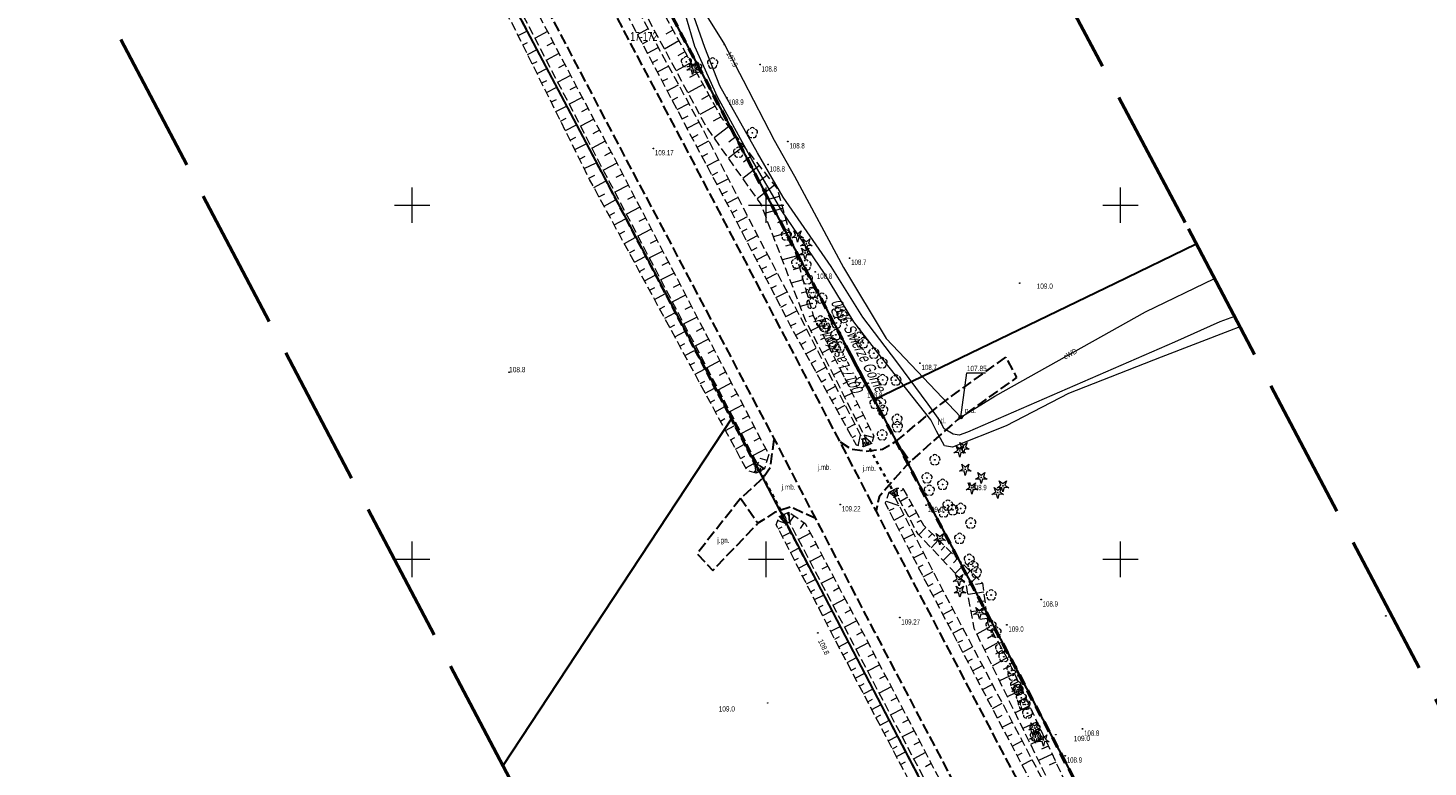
# Model space of a CAD drawing. Header units: metres. Extents: x 7529521 to 7531797, y 5723878 to 5728074.
# Tile 14 of 90: x 7531246 to 7531443, y 5724621 to 5724725. Entities that reach past the tile are written whole.
import ezdxf
from ezdxf.enums import TextEntityAlignment as Align

# ---------------------------------------------------------------- set-up
doc = ezdxf.new("R2010")
doc.units = ezdxf.units.M
for name, pattern in [('4_SUPE_01', [0]), ('GAO', [2.5, 1.5, -1]), ('GDE', [0]), ('GUZ', [1, 0.5, -0.5]), ('L_0_05', [1.75, 1.25, -0.5]), ('L_0_06', [2, 1.5, -0.5]), ('L_0_09', [2.5, 2, -0.5]), ('L_0_7E', [1, 0.5, -0.5])]:
    doc.linetypes.add(name, pattern=pattern)
doc.layers.get('0').update_dxf_attribs({"color": 252})
for name, color, linetype, lineweight in [('Dzialki', 80, 'GDE', 30), ('EPGTO_T_0', 5, 'Continuous', 18), ('jezdnia', 252, 'L_0_06', 18), ('k', 252, 'Continuous', 18), ('Numery_dzialek', 80, 'Continuous', 30), ('opis', 252, 'Continuous', 18), ('przepust', 252, 'L_0_7E', 35), ('RTPW_T_0', 252, 'Continuous', 15), ('skarpa nieumocniona', 252, 'L_0_05', 18), ('skarpa umocniona', 252, 'Continuous', 18), ('SUPE_E_T_1', 240, 'Continuous', 15), ('SUPE_L_1', 240, '4_SUPE_01', 18), ('SUTE_T_0', 240, 'Continuous', 18), ('SUUE_E_T_7', 7, 'Continuous', 15), ('SUUE_T_8', 7, 'Continuous', 18), ('Uzytki', 252, 'GUZ', 18), ('wysokosci_naturalne', 7, 'Continuous', 18), ('wysokosci_sztuczne', 7, 'Continuous', 18)]:
    doc.layers.add(name, color=color, linetype=linetype, lineweight=lineweight)
doc.layers.add('EPGPO_L_0', color=7, linetype='GAO', lineweight=50, true_color=0x940094)
doc.layers.add('zakres', color=7, linetype='L_0_09', lineweight=50, true_color=0xff05ff)
doc.styles.get("Standard").update_dxf_attribs({"font": 'arial.ttf'})

# ---------------------------------------------------------------- blocks, each defined once
blk = doc.blocks.new('2_RTPW01')
at = {"linetype": 'Continuous'}
blk.add_circle((0, 0), 0.045, dxfattribs=at)
blk = doc.blocks.new('4_SUPS01_03')
at = {"linetype": 'Continuous'}
blk.add_circle((0, 0), 0.0625, dxfattribs=at)
blk = doc.blocks.new('4_SUUS30_01')
at = {"linetype": 'Continuous'}
for radius in [0.25, 0.225, 0.2, 0.175, 0.15, 0.125, 0.1, 0.075, 0.05, 0.025, 0.00715]:
    blk.add_circle((0, 0), radius, dxfattribs=at)
blk = doc.blocks.new('L_0_7E_1')
at = {"color": 0, "linetype": 'Continuous', "lineweight": 13, "flags": 128}
for points in [[(0, 0), (-0.53, 0.85)], [(0, 0), (-0.53, -0.85)]]:
    blk.add_lwpolyline(points, dxfattribs=at)
blk = doc.blocks.new('L_0_7E_2')
at = {"color": 0, "linetype": 'Continuous', "lineweight": 13, "flags": 128}
for points in [[(0, 0), (-0.53, 0.85)], [(0, 0), (-0.53, -0.85)]]:
    blk.add_lwpolyline(points, dxfattribs=at)
blk = doc.blocks.new('OBOP02_01')
at = {"linetype": 'Continuous', "lineweight": 18}
blk.add_hatch(color=0, dxfattribs=at).paths.add_polyline_path([(0, -0.1, 1), (0, 0.1, 1)])
at = {"color": 0, "linetype": 'Continuous', "lineweight": 18}
blk.add_circle((0, 0), 0.1, dxfattribs=at)
for centre, radius, start, end in [((-0.77, 0.25), 0.7, 101.6336, 222.6627), ((0, 0.8), 0.7, 29.8459, 150.1541), ((0.77, 0.25), 0.7, 317.3373, 78.3664), ((-0.46, -0.64), 0.71, 174.3693, 292.5572), ((0.46, -0.64), 0.71, 247.4428, 5.6307)]:
    blk.add_arc(centre, radius, start, end, dxfattribs=at)
blk = doc.blocks.new('OBOP01_01')
at = {"linetype": 'Continuous', "lineweight": 18}
blk.add_hatch(color=0, dxfattribs=at).paths.add_polyline_path([(0, -0.1, 1), (0, 0.1, 1)])
at = {"color": 0, "linetype": 'Continuous', "lineweight": 18, "flags": 128}
blk.add_lwpolyline([(0, -1.74), (-0.35, -0.48), (-1.65, -0.54), (-0.57, 0.18), (-1.02, 1.4), (0, 0.6), (1.02, 1.4), (0.57, 0.18), (1.65, -0.54), (0.35, -0.48), (0, -1.74)], dxfattribs=at)
at = {"color": 0, "linetype": 'Continuous', "lineweight": 18}
blk.add_circle((0, 0), 0.1, dxfattribs=at)
blk = doc.blocks.new('RTPW01')
at = {"linetype": 'Continuous', "lineweight": 13}
blk.add_hatch(color=0, dxfattribs=at).paths.add_polyline_path([(0, -0.09, 1), (0, 0.09, 1)])
at = {"color": 0, "linetype": 'Continuous', "lineweight": 13}
blk.add_circle((0, 0), 0.0906, dxfattribs=at)
blk = doc.blocks.new('RTPW02')
at = {"linetype": 'Continuous', "lineweight": 13}
blk.add_hatch(color=0, dxfattribs=at).paths.add_polyline_path([(0, -0.09, 1), (0, 0.09, 1)])
at = {"color": 0, "linetype": 'Continuous', "lineweight": 13}
blk.add_circle((0, 0), 0.0906, dxfattribs=at)

msp = doc.modelspace()

# ---------------------------------------------------------------- linework, layer by layer
at = {"layer": 'Dzialki'}
for p, q in [((7531168.27, 5725046.09), (7531361.93, 5724678.8)), ((7531345.12, 5724669.94), (7531272.44, 5724807.55)), ((7531399.25, 5724689), (7531410.71, 5724694.53)), ((7531365.23, 5724672.56), (7531399.25, 5724689)), ((7531361.93, 5724678.8), (7531365.23, 5724672.56)), ((7531365.23, 5724672.56), (7531501.87, 5724413.41)), ((7531345.12, 5724669.94), (7531312.82, 5724620.85)), ((7531482.09, 5724407.62), (7531345.12, 5724669.94))]:
    msp.add_line(p, q, dxfattribs=at)
at = {"layer": 'EPGPO_L_0', "linetype": 'GAO'}
for p, q in [((7531361.93, 5724678.8), (7531168.27, 5725046.09)), ((7531361.93, 5724678.8), (7531365.23, 5724672.56)), ((7531501.87, 5724413.41), (7531361.93, 5724678.8)), ((7531501.87, 5724413.41), (7531365.23, 5724672.56))]:
    msp.add_line(p, q, dxfattribs=at)
at = {"layer": 'jezdnia', "color": 251, "lineweight": 30, "flags": 128}
for points in [[(7531436.66, 5724521.49), (7531422.73, 5724547.99), (7531409.43, 5724573.38), (7531396.66, 5724597.5), (7531372.43, 5724643.62), (7531365.49, 5724656.85), (7531360.42, 5724666.6), (7531337.86, 5724709.59), (7531325.7, 5724732.63), (7531313.06, 5724756.63), (7531302.44, 5724776.91), (7531296.29, 5724788.65), (7531294.55, 5724791.95), (7531276.79, 5724825.73), (7531262.24, 5724853.44)], [(7531429.64, 5724517.44), (7531415.61, 5724544.06), (7531402.13, 5724569.72), (7531389.47, 5724593.82), (7531365.34, 5724639.71), (7531356.99, 5724655.74), (7531351.13, 5724667.04), (7531330.38, 5724706.22), (7531318.83, 5724728.22), (7531305.7, 5724753.28), (7531294.74, 5724774.13), (7531287.3, 5724788.34), (7531281.26, 5724799.89), (7531269.56, 5724822.07), (7531255.05, 5724849.82)], [(7531368.35, 5724666.68), (7531374.77, 5724672.02), (7531383.8, 5724678.53), (7531385.32, 5724675.66), (7531377.06, 5724669.76), (7531370.29, 5724663.79)], [(7531356.99, 5724655.74), (7531353.41, 5724657.38), (7531351.22, 5724656.64), (7531348.81, 5724655.08), (7531346.35, 5724658.58), (7531349.54, 5724661.48), (7531350.55, 5724662.97), (7531351.13, 5724667.04)], [(7531360.42, 5724666.6), (7531361.97, 5724665.57), (7531364.04, 5724665.28), (7531366.4, 5724665.53), (7531368.35, 5724666.68), (7531370.29, 5724663.79), (7531368.16, 5724661.41), (7531365.92, 5724658.83), (7531365.49, 5724656.85)], [(7531346.35, 5724658.58), (7531340.22, 5724650.78), (7531342.45, 5724648.42), (7531348.81, 5724655.08)]]:
    msp.add_lwpolyline(points, dxfattribs=at)
at = {"layer": 'k', "linetype": 'Continuous', "lineweight": 18, "flags": 128}
for points in [[(7531300, 5724697.5), (7531300, 5724702.5)], [(7531350, 5724697.5), (7531350, 5724702.5)], [(7531400, 5724697.5), (7531400, 5724702.5)], [(7531297.5, 5724700), (7531302.5, 5724700)], [(7531347.5, 5724700), (7531352.5, 5724700)], [(7531397.5, 5724700), (7531402.5, 5724700)], [(7531300, 5724647.5), (7531300, 5724652.5)], [(7531350, 5724647.5), (7531350, 5724652.5)], [(7531400, 5724647.5), (7531400, 5724652.5)], [(7531297.5, 5724650), (7531302.5, 5724650)], [(7531347.5, 5724650), (7531352.5, 5724650)], [(7531397.5, 5724650), (7531402.5, 5724650)]]:
    msp.add_lwpolyline(points, dxfattribs=at)
at = {"layer": 'przepust', "color": 24, "lineweight": 35, "flags": 128}
for points in [[(7531368.21, 5724659.05), (7531363.9, 5724666.92)], [(7531352.91, 5724655.21), (7531348.68, 5724663.3)]]:
    msp.add_lwpolyline(points, dxfattribs=at)
at = {"layer": 'skarpa nieumocniona', "color": 252, "lineweight": 18, "flags": 128}
for points in [[(7531291.06, 5724772.45), (7531301.87, 5724751.49), (7531315.47, 5724726.17), (7531326.78, 5724704.43), (7531348.42, 5724663.22), (7531348.57, 5724662.14), (7531347.3, 5724662.54), (7531325.05, 5724703.64), (7531314.23, 5724725.46), (7531300.22, 5724750.53), (7531289.94, 5724771.67), (7531282.02, 5724787.07), (7531282.38, 5724788.58), (7531283.16, 5724787.94)], [(7531283.4, 5724789.08), (7531284.89, 5724788.84), (7531293.24, 5724773.53), (7531304.4, 5724752.68), (7531317.53, 5724727.49), (7531329.03, 5724705.71), (7531350.35, 5724664.78), (7531349.75, 5724662.76), (7531348.78, 5724663.43), (7531327.18, 5724704.61), (7531315.84, 5724726.49), (7531302.44, 5724751.75), (7531291.46, 5724772.8), (7531283.45, 5724788.1)], [(7531303.27, 5724781.49), (7531304.07, 5724780.83), (7531316.1, 5724758.23), (7531328.28, 5724734.11), (7531340.93, 5724710.93), (7531347.48, 5724698.16), (7531355.11, 5724683.61), (7531363.56, 5724666.99), (7531363.71, 5724665.88), (7531362.72, 5724666.1), (7531353.58, 5724682.67), (7531345.94, 5724697.46), (7531339.27, 5724710), (7531327.02, 5724733.24), (7531314.57, 5724757.21), (7531302.89, 5724779.73)], [(7531318.45, 5724759.25), (7531330.65, 5724735.83), (7531343.68, 5724712.35), (7531351.51, 5724702.38), (7531356.64, 5724684.38), (7531365.17, 5724667.44), (7531364.88, 5724666.35), (7531364, 5724667.17), (7531355.53, 5724683.78), (7531349.26, 5724700.13), (7531341.51, 5724711.11), (7531328.87, 5724734.6), (7531316.5, 5724758.46), (7531304.46, 5724781.03), (7531304.36, 5724782.22), (7531306.09, 5724781.07)], [(7531439.25, 5724522.84), (7531437.94, 5724521.98), (7531423.89, 5724548.61), (7531410.67, 5724574.2), (7531398.06, 5724598.28), (7531373.71, 5724644.55), (7531366.81, 5724657.92), (7531367.34, 5724659.48), (7531368.12, 5724658.8), (7531375.17, 5724645.15), (7531399.46, 5724599.01), (7531411.99, 5724574.81), (7531425.23, 5724549.46)], [(7531425.8, 5724549.61), (7531412.35, 5724575.1), (7531399.87, 5724599.17), (7531390.22, 5724617.91), (7531382.03, 5724634.69), (7531379.36, 5724640.22), (7531378.23, 5724646.42), (7531371.42, 5724653.57), (7531368.5, 5724658.95), (7531368.45, 5724660.04), (7531369.3, 5724660.01), (7531372.2, 5724654.81), (7531380.51, 5724646.65), (7531381.26, 5724640.92), (7531384.12, 5724635.79), (7531392, 5724618.98), (7531400.84, 5724599.85), (7531413.49, 5724575.71), (7531426.89, 5724550.02), (7531440.4, 5724523.87), (7531439.62, 5724523.21)], [(7531361.89, 5724637.76), (7531386.11, 5724591.68), (7531398.76, 5724567.62), (7531412.14, 5724542.43), (7531426.08, 5724516.51), (7531426.12, 5724515.6), (7531425.47, 5724516.18), (7531411.02, 5724541.98), (7531397.71, 5724567.12), (7531384.93, 5724590.66), (7531360, 5724638.1), (7531351.41, 5724654.87), (7531351.84, 5724656.05), (7531352.75, 5724654.99)], [(7531353.28, 5724655.24), (7531353.18, 5724656.66), (7531355.51, 5724655.06), (7531364, 5724638.96), (7531387.91, 5724593.16), (7531400.85, 5724569.05), (7531414.22, 5724543.28), (7531427.96, 5724516.96), (7531427.25, 5724516.14), (7531426.51, 5724516.7), (7531412.64, 5724542.61), (7531399.27, 5724568.01), (7531386.62, 5724591.84), (7531362.3, 5724638.04)]]:
    msp.add_lwpolyline(points, close=True, dxfattribs=at)
at = {"layer": 'skarpa nieumocniona', "color": 252, "linetype": 'Continuous', "lineweight": 18, "flags": 128}
for points in [[(7531314.96, 5724723.98), (7531316.27, 5724724.63)], [(7531319.1, 5724724.51), (7531317.35, 5724723.58)], [(7531331.82, 5724724.12), (7531333.3, 5724724.9)], [(7531336.82, 5724724.71), (7531335.81, 5724724.15)], [(7531315.63, 5724722.63), (7531316.3, 5724722.96)], [(7531319.92, 5724722.96), (7531319.04, 5724722.49)], [(7531332.52, 5724722.8), (7531333.27, 5724723.19)], [(7531333.22, 5724721.47), (7531334.74, 5724722.27)], [(7531337.67, 5724723.18), (7531335.63, 5724722.05)], [(7531316.3, 5724721.29), (7531317.65, 5724721.96)], [(7531316.96, 5724719.95), (7531317.65, 5724720.29)], [(7531320.73, 5724721.41), (7531318.96, 5724720.47)], [(7531333.92, 5724720.14), (7531334.69, 5724720.55)], [(7531338.52, 5724721.65), (7531337.49, 5724721.08)], [(7531317.63, 5724718.6), (7531319.04, 5724719.3)], [(7531322.37, 5724718.32), (7531320.57, 5724717.37)], [(7531321.55, 5724719.86), (7531320.66, 5724719.39)], [(7531334.62, 5724718.82), (7531336.18, 5724719.64)], [(7531339.37, 5724720.12), (7531337.28, 5724718.96)], [(7531340.22, 5724718.59), (7531339.17, 5724718.01)], [(7531318.3, 5724717.26), (7531319.01, 5724717.62)], [(7531318.96, 5724715.92), (7531320.42, 5724716.64)], [(7531323.19, 5724716.77), (7531322.28, 5724716.29)], [(7531335.32, 5724717.49), (7531336.11, 5724717.9)], [(7531336.02, 5724716.16), (7531337.62, 5724717)], [(7531341.07, 5724717.06), (7531338.94, 5724715.88)], [(7531319.63, 5724714.57), (7531320.37, 5724714.94)], [(7531324, 5724715.22), (7531322.18, 5724714.26)], [(7531336.72, 5724714.83), (7531337.53, 5724715.26)], [(7531337.42, 5724713.51), (7531339.06, 5724714.37)], [(7531341.92, 5724715.53), (7531340.84, 5724714.93)], [(7531320.3, 5724713.23), (7531321.81, 5724713.98)], [(7531320.96, 5724711.88), (7531321.73, 5724712.27)], [(7531324.82, 5724713.67), (7531323.9, 5724713.19)], [(7531338.12, 5724712.18), (7531338.95, 5724712.62)], [(7531342.77, 5724714), (7531340.6, 5724712.8)], [(7531343.62, 5724712.47), (7531342.52, 5724711.86)], [(7531321.63, 5724710.54), (7531323.2, 5724711.32)], [(7531325.64, 5724712.13), (7531323.79, 5724711.15)], [(7531326.46, 5724710.58), (7531325.53, 5724710.09)], [(7531338.82, 5724710.85), (7531340.49, 5724711.74)], [(7531344.68, 5724711.08), (7531342.65, 5724709.49)], [(7531322.3, 5724709.2), (7531323.09, 5724709.59)], [(7531322.96, 5724707.85), (7531324.58, 5724708.66)], [(7531327.27, 5724709.03), (7531325.4, 5724708.04)], [(7531339.52, 5724709.53), (7531340.36, 5724709.97)], [(7531340.22, 5724708.2), (7531341.88, 5724709.08)], [(7531346.84, 5724708.33), (7531344.67, 5724706.63)], [(7531345.76, 5724709.7), (7531344.71, 5724708.88)], [(7531323.63, 5724706.51), (7531324.45, 5724706.92)], [(7531328.09, 5724707.48), (7531327.15, 5724706.99)], [(7531340.93, 5724706.88), (7531341.75, 5724707.31)], [(7531341.63, 5724705.55), (7531343.25, 5724706.41)], [(7531347.92, 5724706.95), (7531346.8, 5724706.07)], [(7531324.3, 5724705.17), (7531325.97, 5724705.99)], [(7531328.91, 5724705.94), (7531327.01, 5724704.93)], [(7531329.72, 5724704.38), (7531328.77, 5724703.89)], [(7531342.34, 5724704.23), (7531343.14, 5724704.65)], [(7531349, 5724705.57), (7531346.69, 5724703.76)], [(7531324.96, 5724703.82), (7531325.81, 5724704.24)], [(7531325.67, 5724702.5), (7531327.32, 5724703.4)], [(7531330.53, 5724702.83), (7531328.63, 5724701.84)], [(7531343.04, 5724702.91), (7531344.62, 5724703.74)], [(7531351.16, 5724702.82), (7531348.71, 5724700.9)], [(7531350.08, 5724704.2), (7531348.89, 5724703.26)], [(7531326.38, 5724701.18), (7531327.2, 5724701.62)], [(7531327.1, 5724699.86), (7531328.72, 5724700.74)], [(7531331.33, 5724701.28), (7531330.39, 5724700.79)], [(7531343.75, 5724701.58), (7531344.52, 5724702)], [(7531344.45, 5724700.26), (7531345.99, 5724701.08)], [(7531351.83, 5724701.24), (7531350.44, 5724700.84)], [(7531327.81, 5724698.54), (7531328.61, 5724698.98)], [(7531332.14, 5724699.73), (7531330.25, 5724698.74)], [(7531345.15, 5724698.93), (7531345.91, 5724699.34)], [(7531345.86, 5724697.61), (7531347.36, 5724698.41)], [(7531352.31, 5724699.55), (7531349.76, 5724698.82)], [(7531328.53, 5724697.22), (7531330.11, 5724698.08)], [(7531333.76, 5724696.62), (7531331.88, 5724695.64)], [(7531332.95, 5724698.18), (7531332.01, 5724697.69)], [(7531346.55, 5724696.28), (7531347.3, 5724696.67)], [(7531352.79, 5724697.87), (7531351.59, 5724697.53)], [(7531329.24, 5724695.9), (7531330.03, 5724696.33)], [(7531329.96, 5724694.59), (7531331.51, 5724695.43)], [(7531334.57, 5724695.07), (7531333.63, 5724694.58)], [(7531347.24, 5724694.94), (7531348.76, 5724695.73)], [(7531353.27, 5724696.19), (7531351.02, 5724695.54)], [(7531353.75, 5724694.5), (7531352.7, 5724694.2)], [(7531330.67, 5724693.27), (7531331.44, 5724693.68)], [(7531331.38, 5724691.95), (7531332.9, 5724692.77)], [(7531335.38, 5724693.52), (7531333.51, 5724692.55)], [(7531347.93, 5724693.61), (7531348.69, 5724694.01)], [(7531348.61, 5724692.28), (7531350.15, 5724693.07)], [(7531354.23, 5724692.82), (7531352.27, 5724692.26)], [(7531332.1, 5724690.63), (7531332.85, 5724691.04)], [(7531336.19, 5724691.97), (7531335.25, 5724691.48)], [(7531349.3, 5724690.95), (7531350.08, 5724691.35)], [(7531354.71, 5724691.14), (7531353.81, 5724690.88)], [(7531332.81, 5724689.31), (7531334.3, 5724690.11)], [(7531336.99, 5724690.42), (7531335.13, 5724689.45)], [(7531337.8, 5724688.86), (7531336.87, 5724688.38)], [(7531349.99, 5724689.61), (7531351.54, 5724690.42)], [(7531350.68, 5724688.28), (7531351.46, 5724688.68)], [(7531355.19, 5724689.46), (7531353.53, 5724688.98)], [(7531333.53, 5724687.99), (7531334.26, 5724688.39)], [(7531334.24, 5724686.67), (7531335.69, 5724687.46)], [(7531338.61, 5724687.31), (7531336.76, 5724686.35)], [(7531351.37, 5724686.95), (7531352.94, 5724687.76)], [(7531355.67, 5724687.77), (7531354.92, 5724687.56)], [(7531334.95, 5724685.35), (7531335.67, 5724685.74)], [(7531335.67, 5724684.03), (7531337.09, 5724684.8)], [(7531339.42, 5724685.76), (7531338.5, 5724685.28)], [(7531352.06, 5724685.62), (7531352.85, 5724686.02)], [(7531352.75, 5724684.28), (7531354.33, 5724685.1)], [(7531356.15, 5724686.09), (7531354.79, 5724685.7)], [(7531336.38, 5724682.71), (7531337.08, 5724683.09)], [(7531340.23, 5724684.21), (7531338.38, 5724683.25)], [(7531341.04, 5724682.66), (7531340.12, 5724682.18)], [(7531353.43, 5724682.95), (7531354.23, 5724683.36)], [(7531356.63, 5724684.41), (7531356.03, 5724684.23)], [(7531357.42, 5724682.84), (7531356.29, 5724682.28)], [(7531337.1, 5724681.39), (7531338.48, 5724682.15)], [(7531341.85, 5724681.1), (7531340.01, 5724680.15)], [(7531354.15, 5724681.63), (7531355.69, 5724682.48)], [(7531354.88, 5724680.32), (7531355.62, 5724680.73)], [(7531358.2, 5724681.28), (7531357.65, 5724681)], [(7531337.81, 5724680.08), (7531338.5, 5724680.45)], [(7531338.52, 5724678.76), (7531339.88, 5724679.49)], [(7531342.65, 5724679.55), (7531341.74, 5724679.08)], [(7531355.6, 5724679.01), (7531357.05, 5724679.8)], [(7531358.99, 5724679.72), (7531357.88, 5724679.16)], [(7531339.24, 5724677.44), (7531339.91, 5724677.8)], [(7531339.95, 5724676.12), (7531341.27, 5724676.83)], [(7531343.46, 5724678), (7531341.63, 5724677.05)], [(7531356.33, 5724677.69), (7531357.03, 5724678.08)], [(7531357.05, 5724676.38), (7531358.41, 5724677.13)], [(7531359.78, 5724678.15), (7531359.23, 5724677.88)], [(7531340.67, 5724674.8), (7531341.32, 5724675.15)], [(7531345.08, 5724674.9), (7531343.26, 5724673.95)], [(7531344.27, 5724676.45), (7531343.36, 5724675.97)], [(7531357.78, 5724675.07), (7531358.43, 5724675.43)], [(7531360.57, 5724676.59), (7531359.47, 5724676.04)], [(7531361.35, 5724675.03), (7531360.81, 5724674.75)], [(7531341.38, 5724673.48), (7531342.67, 5724674.18)], [(7531345.89, 5724673.34), (7531344.98, 5724672.87)], [(7531358.5, 5724673.75), (7531359.77, 5724674.45)], [(7531359.22, 5724672.44), (7531359.84, 5724672.78)], [(7531362.14, 5724673.47), (7531361.06, 5724672.92)], [(7531342.1, 5724672.16), (7531342.73, 5724672.5)], [(7531342.81, 5724670.84), (7531344.06, 5724671.52)], [(7531346.7, 5724671.79), (7531344.89, 5724670.85)], [(7531359.95, 5724671.13), (7531361.13, 5724671.78)], [(7531362.93, 5724671.9), (7531362.39, 5724671.63)], [(7531343.52, 5724669.52), (7531344.14, 5724669.86)], [(7531344.24, 5724668.2), (7531345.46, 5724668.86)], [(7531347.51, 5724670.24), (7531346.6, 5724669.77)], [(7531360.67, 5724669.81), (7531361.24, 5724670.13)], [(7531361.4, 5724668.5), (7531362.49, 5724669.1)], [(7531363.72, 5724670.34), (7531362.65, 5724669.81)], [(7531364.5, 5724668.78), (7531363.98, 5724668.51)], [(7531344.95, 5724666.88), (7531345.55, 5724667.21)], [(7531348.31, 5724668.69), (7531346.51, 5724667.75)], [(7531349.12, 5724667.14), (7531348.22, 5724666.67)], [(7531362.12, 5724667.19), (7531362.64, 5724667.47)], [(7531362.97, 5724666.04), (7531363.29, 5724667.51)], [(7531365.11, 5724667.19), (7531363.81, 5724667.54)], [(7531345.67, 5724665.57), (7531346.85, 5724666.21)], [(7531349.93, 5724665.58), (7531348.14, 5724664.65)], [(7531346.38, 5724664.25), (7531346.96, 5724664.56)], [(7531347.09, 5724662.93), (7531348.25, 5724663.55)], [(7531350.11, 5724663.97), (7531349.15, 5724664.25)], [(7531348.32, 5724662.22), (7531348.4, 5724662.49)], [(7531369.38, 5724659.85), (7531368.93, 5724659.6)], [(7531366.92, 5724658.23), (7531368.73, 5724657.62)], [(7531367.35, 5724656.88), (7531368.05, 5724657.23)], [(7531369.99, 5724658.76), (7531368.93, 5724658.17)], [(7531370.6, 5724657.67), (7531370.06, 5724657.37)], [(7531351.62, 5724655.46), (7531352.67, 5724655.08)], [(7531353.9, 5724656.16), (7531353.28, 5724655.26)], [(7531355.34, 5724655.18), (7531354.77, 5724654.34)], [(7531368.04, 5724655.54), (7531369.43, 5724656.26)], [(7531371.21, 5724656.58), (7531370.12, 5724655.97)], [(7531371.82, 5724655.49), (7531371.27, 5724655.18)], [(7531351.69, 5724654.32), (7531352.25, 5724654.6)], [(7531352.26, 5724653.21), (7531353.39, 5724653.78)], [(7531356.23, 5724653.7), (7531354.55, 5724652.81)], [(7531368.73, 5724654.21), (7531369.42, 5724654.57)], [(7531369.42, 5724652.88), (7531370.81, 5724653.59)], [(7531372.54, 5724654.48), (7531371.53, 5724653.45)], [(7531373.43, 5724653.6), (7531372.91, 5724653.08)], [(7531352.83, 5724652.09), (7531353.4, 5724652.39)], [(7531353.4, 5724650.98), (7531354.56, 5724651.57)], [(7531357.05, 5724652.15), (7531356.21, 5724651.7)], [(7531370.1, 5724651.54), (7531370.8, 5724651.9)], [(7531374.32, 5724652.73), (7531373.26, 5724651.64)], [(7531375.21, 5724651.85), (7531374.67, 5724651.29)], [(7531376.11, 5724650.98), (7531374.98, 5724649.83)], [(7531353.97, 5724649.87), (7531354.56, 5724650.17)], [(7531354.54, 5724648.76), (7531355.73, 5724649.37)], [(7531357.87, 5724650.6), (7531356.18, 5724649.71)], [(7531358.68, 5724649.05), (7531357.84, 5724648.61)], [(7531370.79, 5724650.21), (7531372.18, 5724650.93)], [(7531371.48, 5724648.88), (7531372.17, 5724649.24)], [(7531377, 5724650.1), (7531376.42, 5724649.51)], [(7531377.89, 5724649.22), (7531376.71, 5724648.02)], [(7531355.11, 5724647.64), (7531355.71, 5724647.95)], [(7531355.68, 5724646.53), (7531356.9, 5724647.16)], [(7531359.5, 5724647.5), (7531357.8, 5724646.61)], [(7531372.17, 5724647.54), (7531373.56, 5724648.26)], [(7531378.78, 5724648.35), (7531378.18, 5724647.73)], [(7531379.67, 5724647.47), (7531378.54, 5724646.32)], [(7531356.25, 5724645.42), (7531356.87, 5724645.74)], [(7531360.31, 5724645.96), (7531359.47, 5724645.51)], [(7531372.85, 5724646.21), (7531373.55, 5724646.57)], [(7531373.54, 5724644.88), (7531374.93, 5724645.6)], [(7531380.69, 5724645.34), (7531378.48, 5724645.05)], [(7531380.52, 5724646.58), (7531379.53, 5724646.45)], [(7531356.82, 5724644.31), (7531358.08, 5724644.95)], [(7531357.39, 5724643.19), (7531358.03, 5724643.52)], [(7531361.13, 5724644.41), (7531359.43, 5724643.51)], [(7531374.24, 5724643.55), (7531374.93, 5724643.91)], [(7531380.85, 5724644.1), (7531379.78, 5724643.96)], [(7531357.96, 5724642.08), (7531359.25, 5724642.74)], [(7531358.53, 5724640.97), (7531359.18, 5724641.3)], [(7531362.76, 5724641.31), (7531361.06, 5724640.41)], [(7531361.95, 5724642.86), (7531361.1, 5724642.41)], [(7531374.94, 5724642.22), (7531376.32, 5724642.95)], [(7531375.63, 5724640.89), (7531376.33, 5724641.26)], [(7531381.01, 5724642.86), (7531378.93, 5724642.59)], [(7531381.17, 5724641.62), (7531380.16, 5724641.49)], [(7531359.1, 5724639.86), (7531360.42, 5724640.53)], [(7531363.58, 5724639.76), (7531362.72, 5724639.31)], [(7531376.33, 5724639.57), (7531377.72, 5724640.3)], [(7531381.53, 5724640.44), (7531379.74, 5724639.45)], [(7531382.14, 5724639.35), (7531381.21, 5724638.83)], [(7531359.67, 5724638.74), (7531360.34, 5724639.09)], [(7531360.25, 5724637.63), (7531361.58, 5724638.34)], [(7531364.39, 5724638.21), (7531362.68, 5724637.32)], [(7531377.03, 5724638.24), (7531377.73, 5724638.6)], [(7531377.73, 5724636.91), (7531379.12, 5724637.64)], [(7531382.74, 5724638.26), (7531380.82, 5724637.19)], [(7531383.35, 5724637.17), (7531382.36, 5724636.61)], [(7531360.83, 5724636.53), (7531361.5, 5724636.88)], [(7531361.41, 5724635.42), (7531362.75, 5724636.12)], [(7531365.2, 5724636.66), (7531364.35, 5724636.22)], [(7531378.43, 5724635.58), (7531379.12, 5724635.95)], [(7531383.96, 5724636.07), (7531381.91, 5724634.93)], [(7531361.99, 5724634.31), (7531362.66, 5724634.67)], [(7531362.57, 5724633.21), (7531363.91, 5724633.91)], [(7531366.01, 5724635.11), (7531364.31, 5724634.22)], [(7531366.82, 5724633.56), (7531365.97, 5724633.12)], [(7531379.13, 5724634.26), (7531380.52, 5724634.99)], [(7531379.83, 5724632.93), (7531380.52, 5724633.29)], [(7531385.04, 5724633.82), (7531382.94, 5724632.83)], [(7531384.51, 5724634.95), (7531383.45, 5724634.45)], [(7531363.15, 5724632.1), (7531363.82, 5724632.45)], [(7531363.74, 5724631), (7531365.07, 5724631.7)], [(7531367.63, 5724632.01), (7531365.94, 5724631.12)], [(7531380.52, 5724631.6), (7531381.91, 5724632.33)], [(7531386.1, 5724631.56), (7531384.03, 5724630.59)], [(7531385.57, 5724632.69), (7531384.53, 5724632.2)], [(7531364.32, 5724629.89), (7531364.99, 5724630.24)], [(7531364.9, 5724628.78), (7531366.24, 5724629.49)], [(7531368.44, 5724630.46), (7531367.6, 5724630.02)], [(7531381.22, 5724630.27), (7531381.92, 5724630.64)], [(7531381.92, 5724628.95), (7531383.31, 5724629.68)], [(7531387.16, 5724629.29), (7531385.13, 5724628.34)], [(7531386.63, 5724630.43), (7531385.61, 5724629.94)], [(7531365.48, 5724627.68), (7531366.15, 5724628.03)], [(7531366.06, 5724626.57), (7531367.4, 5724627.27)], [(7531369.25, 5724628.91), (7531367.57, 5724628.03)], [(7531370.06, 5724627.35), (7531369.22, 5724626.92)], [(7531382.62, 5724627.62), (7531383.31, 5724627.98)], [(7531387.69, 5724628.16), (7531386.69, 5724627.69)], [(7531366.64, 5724625.46), (7531367.31, 5724625.81)], [(7531370.87, 5724625.8), (7531369.2, 5724624.93)], [(7531383.32, 5724626.29), (7531384.71, 5724627.02)], [(7531384.02, 5724624.96), (7531384.71, 5724625.33)], [(7531388.22, 5724627.03), (7531386.23, 5724626.09)], [(7531388.75, 5724625.9), (7531387.76, 5724625.43)], [(7531367.22, 5724624.36), (7531368.56, 5724625.06)], [(7531367.81, 5724623.25), (7531368.48, 5724623.6)], [(7531371.68, 5724624.25), (7531370.85, 5724623.82)], [(7531384.72, 5724623.64), (7531386.11, 5724624.37)], [(7531389.28, 5724624.77), (7531387.32, 5724623.85)], [(7531389.82, 5724623.63), (7531388.84, 5724623.18)], [(7531368.39, 5724622.14), (7531369.73, 5724622.85)], [(7531368.97, 5724621.04), (7531369.64, 5724621.39)], [(7531372.49, 5724622.7), (7531370.83, 5724621.83)], [(7531385.41, 5724622.31), (7531386.11, 5724622.68)], [(7531386.11, 5724620.98), (7531387.5, 5724621.71)], [(7531390.35, 5724622.5), (7531388.42, 5724621.6)], [(7531390.88, 5724621.37), (7531389.92, 5724620.92)], [(7531373.3, 5724621.15), (7531372.47, 5724620.72)]]:
    msp.add_lwpolyline(points, dxfattribs=at)
at = {"layer": 'skarpa umocniona', "linetype": 'Continuous', "lineweight": 18, "flags": 128}
for points in [[(7531364.88, 5724666.35), (7531363.71, 5724665.88), (7531363.56, 5724666.99), (7531364, 5724667.17)], [(7531349.75, 5724662.76), (7531348.57, 5724662.14), (7531348.42, 5724663.22), (7531348.78, 5724663.43)], [(7531368.5, 5724658.95), (7531368.12, 5724658.8), (7531367.34, 5724659.48), (7531368.45, 5724660.04)], [(7531353.28, 5724655.24), (7531352.75, 5724654.99), (7531351.84, 5724656.05), (7531353.18, 5724656.66)]]:
    msp.add_lwpolyline(points, close=True, dxfattribs=at)
for points in [[(7531364.29, 5724666.11), (7531363.89, 5724667.13)], [(7531363.82, 5724665.93), (7531363.64, 5724666.39)], [(7531364.06, 5724666.02), (7531363.86, 5724666.52)], [(7531364.52, 5724666.21), (7531364.37, 5724666.59)], [(7531364.75, 5724666.3), (7531364.64, 5724666.57)], [(7531349.12, 5724662.43), (7531348.64, 5724663.35)], [(7531349.34, 5724662.55), (7531349.14, 5724662.93)], [(7531349.56, 5724662.66), (7531349.38, 5724663.02)], [(7531348.68, 5724662.2), (7531348.52, 5724662.51)], [(7531348.9, 5724662.32), (7531348.66, 5724662.77)], [(7531367.44, 5724659.53), (7531367.57, 5724659.28)], [(7531367.67, 5724659.64), (7531367.86, 5724659.25)], [(7531367.89, 5724659.76), (7531368.33, 5724658.88)], [(7531368.11, 5724659.87), (7531368.3, 5724659.49)], [(7531368.34, 5724659.98), (7531368.46, 5724659.72)], [(7531352.04, 5724656.14), (7531352.35, 5724655.45)], [(7531352.49, 5724656.35), (7531352.77, 5724655.74)], [(7531352.95, 5724656.56), (7531353.23, 5724655.94)]]:
    msp.add_lwpolyline(points, dxfattribs=at)
at = {"layer": 'SUPE_L_1', "linetype": '4_SUPE_01'}
for p, q in [((7531334.4, 5724738.26), (7531344.08, 5724722.68)), ((7531339.91, 5724722.38), (7531338.62, 5724726.75)), ((7531341.32, 5724722.27), (7531339.47, 5724727.48)), ((7531343.1, 5724715.32), (7531339.91, 5724722.38)), ((7531343.45, 5724716.84), (7531341.32, 5724722.27)), ((7531344.08, 5724722.68), (7531346.74, 5724717.63)), ((7531348.75, 5724707.4), (7531343.45, 5724716.84)), ((7531346.74, 5724717.63), (7531351.09, 5724709.18)), ((7531347.95, 5724706.45), (7531343.1, 5724715.32)), ((7531351.09, 5724709.18), (7531353.99, 5724704.08)), ((7531352.2, 5724699.18), (7531347.95, 5724706.45)), ((7531352.37, 5724701.11), (7531348.75, 5724707.4)), ((7531353.99, 5724704.08), (7531360.88, 5724691.21)), ((7531359.18, 5724691.33), (7531352.37, 5724701.11)), ((7531358.22, 5724690.35), (7531352.2, 5724699.18)), ((7531363.64, 5724684.2), (7531359.18, 5724691.33)), ((7531360.88, 5724691.21), (7531366.91, 5724681.19)), ((7531362.37, 5724683.54), (7531358.22, 5724690.35)), ((7531403.53, 5724684.95), (7531413.28, 5724689.63)), ((7531382.26, 5724673.02), (7531403.53, 5724684.95)), ((7531365.74, 5724679.13), (7531362.37, 5724683.54)), ((7531368.42, 5724677.86), (7531363.64, 5724684.2)), ((7531414.05, 5724683.51), (7531407.64, 5724680.65)), ((7531416.09, 5724684.28), (7531414.05, 5724683.51)), ((7531416.87, 5724682.8), (7531415.39, 5724682.26)), ((7531366.91, 5724681.19), (7531377.45, 5724670.06)), ((7531407.64, 5724680.65), (7531378.41, 5724667.97)), ((7531415.39, 5724682.26), (7531405.76, 5724678.53)), ((7531373.25, 5724669.67), (7531365.74, 5724679.13)), ((7531372.87, 5724671.91), (7531368.42, 5724677.86)), ((7531405.76, 5724678.53), (7531392.65, 5724673.39)), ((7531377.45, 5724670.06), (7531382.26, 5724673.02)), ((7531392.65, 5724673.39), (7531383.88, 5724668.83)), ((7531374.48, 5724669.6), (7531372.87, 5724671.91)), ((7531374.04, 5724668.07), (7531373.25, 5724669.67)), ((7531375.12, 5724668.42), (7531374.48, 5724669.6)), ((7531383.88, 5724668.83), (7531376.31, 5724665.82)), ((7531375.18, 5724666), (7531374.04, 5724668.07)), ((7531376.38, 5724667.68), (7531375.12, 5724668.42)), ((7531377.24, 5724667.54), (7531376.38, 5724667.68)), ((7531378.41, 5724667.97), (7531377.24, 5724667.54)), ((7531376.31, 5724665.82), (7531375.18, 5724666))]:
    msp.add_line(p, q, dxfattribs=at)
at = {"layer": 'SUTE_T_0', "linetype": 'Continuous'}
for p, q in [((7531377.45, 5724670.06), (7531378.32, 5724676.32)), ((7531378.32, 5724676.32), (7531380.95, 5724676.32))]:
    msp.add_line(p, q, dxfattribs=at)
at = {"layer": 'Uzytki'}
for p, q in [((7531361.93, 5724678.8), (7531274.27, 5724845.07)), ((7531265.14, 5724821.38), (7531345.12, 5724669.94)), ((7531365.23, 5724672.56), (7531361.93, 5724678.8)), ((7531501.87, 5724413.41), (7531365.23, 5724672.56)), ((7531345.12, 5724669.94), (7531482.09, 5724407.62))]:
    msp.add_line(p, q, dxfattribs=at)
at = {"layer": 'wysokosci_naturalne', "color": 252}
for p in [(7531349.12, 5724719.84), (7531344.43, 5724715.15), (7531353.05, 5724708.98), (7531350.25, 5724705.72), (7531361.76, 5724692.54), (7531356.92, 5724690.57), (7531371.7, 5724677.69), (7531364.39, 5724674.85), (7531378.73, 5724660.73), (7531372.57, 5724657.64), (7531388.8, 5724644.31), (7531383.96, 5724640.75), (7531394.64, 5724626.05), (7531392.2, 5724622.27)]:
    msp.add_point(p, dxfattribs=at)
at = {"layer": 'wysokosci_sztuczne', "color": 252}
for p in [(7531334.06, 5724708), (7531360.45, 5724657.73), (7531368.85, 5724641.76)]:
    msp.add_point(p, dxfattribs=at)
at = {"layer": 'zakres', "color": 210, "lineweight": 50, "ltscale": 10}
for points in [[(7530686.14, 5726066.08), (7530934.48, 5725596.51), (7531070.08, 5725341.7), (7531212.9, 5725068.88), (7531409.6, 5724696.64), (7531547.78, 5724433.68)], [(7531407.86, 5724440.2), (7531179.58, 5724874.12), (7530784, 5725633.1), (7530631.12, 5725917.71)]]:
    msp.add_lwpolyline(points, dxfattribs=at)

# ---------------------------------------------------------------- block references
at = {"color": 74, "linetype": 'Continuous', "xscale": 0.5, "yscale": 0.5, "zscale": 0.5}
for name, p in [('OBOP02_01', (7531338.71, 5724720.23)), ('OBOP02_01', (7531340.17, 5724719.44)), ('OBOP02_01', (7531342.42, 5724720.03)), ('OBOP01_01', (7531339.6, 5724719.34)), ('OBOP02_01', (7531348.04, 5724710.22)), ('OBOP02_01', (7531346.1, 5724707.46)), ('OBOP02_01', (7531352.82, 5724695.77)), ('OBOP01_01', (7531354.42, 5724695.67)), ('OBOP01_01', (7531355.66, 5724694.54)), ('OBOP02_01', (7531354.3, 5724691.81)), ('OBOP01_01', (7531355.49, 5724693.25)), ('OBOP02_01', (7531355.63, 5724691.52)), ('OBOP02_01', (7531355.79, 5724689.57)), ('OBOP02_01', (7531356.35, 5724687.64)), ('OBOP02_01', (7531356.43, 5724686.12)), ('OBOP02_01', (7531356.7, 5724687.68)), ('OBOP02_01', (7531357.85, 5724686.84)), ('OBOP02_01', (7531359.98, 5724684.83)), ('OBOP02_01', (7531360.69, 5724684.46)), ('OBOP02_01', (7531357.65, 5724683.61)), ('OBOP02_01', (7531358.22, 5724682.89)), ('OBOP02_01', (7531358.52, 5724683.25)), ('OBOP02_01', (7531359.9, 5724683.37)), ('OBOP02_01', (7531359.31, 5724680.5)), ('OBOP02_01', (7531359.55, 5724680.01)), ('OBOP02_01', (7531359.81, 5724681.7)), ('OBOP02_01', (7531360.41, 5724679.94)), ('OBOP02_01', (7531363.09, 5724681.33)), ('OBOP02_01', (7531363.7, 5724680.56)), ('OBOP02_01', (7531365.19, 5724679.09)), ('OBOP02_01', (7531366.34, 5724677.72)), ('OBOP02_01', (7531363.25, 5724674.93)), ('OBOP02_01', (7531366.44, 5724675.32)), ('OBOP02_01', (7531368.3, 5724675.29)), ('OBOP02_01', (7531365.35, 5724672)), ('OBOP02_01', (7531366.16, 5724672.07)), ('OBOP02_01', (7531366.45, 5724671)), ('OBOP02_01', (7531368.47, 5724669.72)), ('OBOP02_01', (7531368.5, 5724668.69)), ('OBOP02_01', (7531366.36, 5724667.55)), ('OBOP01_01', (7531377.31, 5724665.3)), ('OBOP01_01', (7531377.83, 5724665.8)), ('OBOP02_01', (7531373.8, 5724664.05)), ('OBOP01_01', (7531378.1, 5724662.71)), ('OBOP02_01', (7531372.68, 5724661.48)), ('OBOP02_01', (7531374.89, 5724660.57)), ('OBOP01_01', (7531380.36, 5724661.57)), ('OBOP01_01', (7531383.41, 5724660.38)), ('OBOP02_01', (7531373.01, 5724659.74)), ('OBOP01_01', (7531379.03, 5724660.08)), ('OBOP01_01', (7531382.67, 5724659.44)), ('OBOP02_01', (7531375.03, 5724656.67)), ('OBOP02_01', (7531375.64, 5724657.62)), ('OBOP02_01', (7531376.34, 5724656.98)), ('OBOP02_01', (7531377.44, 5724657.18)), ('OBOP02_01', (7531378.87, 5724655.1)), ('OBOP01_01', (7531374.49, 5724652.92)), ('OBOP02_01', (7531377.29, 5724652.95)), ('OBOP02_01', (7531378.65, 5724649.96)), ('OBOP02_01', (7531379.18, 5724649.03)), ('OBOP01_01', (7531377.22, 5724647.14)), ('OBOP02_01', (7531379.64, 5724648.17)), ('OBOP01_01', (7531377.33, 5724645.52)), ('OBOP02_01', (7531381.75, 5724644.96)), ('OBOP01_01', (7531380.1, 5724642.48)), ('OBOP02_01', (7531381.73, 5724640.65)), ('OBOP02_01', (7531382.44, 5724639.71)), ('OBOP02_01', (7531383.08, 5724637.44)), ('OBOP02_01', (7531383.54, 5724636.25)), ('OBOP02_01', (7531384.67, 5724634.54)), ('OBOP02_01', (7531384.84, 5724633.62)), ('OBOP02_01', (7531385.21, 5724632.24)), ('OBOP01_01', (7531385.49, 5724631.6)), ('OBOP02_01', (7531385.56, 5724631.57)), ('OBOP02_01', (7531386.01, 5724630.44)), ('OBOP02_01', (7531386.28, 5724629.51)), ('OBOP02_01', (7531386.55, 5724629.49)), ('OBOP02_01', (7531386.88, 5724628.27)), ('OBOP01_01', (7531387.88, 5724626.19)), ('OBOP01_01', (7531387.99, 5724624.89)), ('OBOP02_01', (7531387.94, 5724626.16)), ('OBOP02_01', (7531387.99, 5724625.05)), ('OBOP01_01', (7531389.12, 5724624.51))]:
    msp.add_blockref(name, p, dxfattribs=at)
at = {"layer": 'przepust', "color": 252, "linetype": 'Continuous', "xscale": 0.5, "yscale": 0.5, "zscale": 0.5}
for p, rotation in [((7531363.9, 5724666.92), 298.71), ((7531348.68, 5724663.3), 297.6)]:
    msp.add_blockref('L_0_7E_2', p, dxfattribs=dict(at, rotation=rotation))
at = {"layer": 'przepust', "color": 24, "linetype": 'Continuous'}
for p, xscale, yscale, zscale, rotation in [((7531368.21, 5724659.05), 0.4999999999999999, 0.4999999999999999, 0.4999999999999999, 118.71), ((7531352.91, 5724655.21), 0.5, 0.5, 0.5, 117.6)]:
    msp.add_blockref('L_0_7E_1', p, dxfattribs=dict(at, xscale=xscale, yscale=yscale, zscale=zscale, rotation=rotation))
at = {"layer": 'RTPW_T_0'}
for p in [(7531385.78, 5724688.98), (7531313.7, 5724676.41), (7531437.46, 5724642), (7531357.28, 5724639.6), (7531350.21, 5724629.71), (7531390.88, 5724625.24)]:
    msp.add_blockref('2_RTPW01', p, dxfattribs=at)
at = {"layer": 'SUTE_T_0'}
for p in [(7531344.08, 5724722.68), (7531377.45, 5724670.06)]:
    msp.add_blockref('4_SUPS01_03', p, dxfattribs=at)
at = {"layer": 'SUUE_T_8'}
msp.add_blockref('4_SUUS30_01', (7531377.45, 5724670.06), dxfattribs=at)
at = {"layer": 'wysokosci_naturalne', "color": 252, "linetype": 'Continuous', "xscale": 0.5, "yscale": 0.5, "zscale": 0.5}
for p in [(7531349.12, 5724719.84), (7531344.43, 5724715.15), (7531353.05, 5724708.98), (7531350.25, 5724705.72), (7531361.76, 5724692.54), (7531356.92, 5724690.57), (7531371.7, 5724677.69), (7531364.39, 5724674.85), (7531378.73, 5724660.73), (7531372.57, 5724657.64), (7531388.8, 5724644.31), (7531383.96, 5724640.75), (7531394.64, 5724626.05), (7531392.2, 5724622.27)]:
    msp.add_blockref('RTPW01', p, dxfattribs=at)
at = {"layer": 'wysokosci_sztuczne', "color": 252, "linetype": 'Continuous', "xscale": 0.5, "yscale": 0.5, "zscale": 0.5}
for p in [(7531334.06, 5724708), (7531360.45, 5724657.73), (7531368.85, 5724641.76)]:
    msp.add_blockref('RTPW02', p, dxfattribs=at)

# ---------------------------------------------------------------- texts
at = {"layer": 'EPGTO_T_0', "color": 214, "true_color": 0xad00ad, "oblique": 15, "width": 0.7}
for s, rotation, p in [('0036-Świerże Górne', 296.6857, (7531360.49, 5724687.02)), ('0017-Łaszówka I', 118.5566, (7531362.42, 5724672.95))]:
    msp.add_text(s, height=1.6, rotation=rotation, dxfattribs=at).set_placement(p, align=Align.TOP_LEFT)
at = {"layer": 'Numery_dzialek', "width": 0.7}
msp.add_text('17-172', height=1.26, dxfattribs=at).set_placement((7531330.79, 5724724.44), align=Align.TOP_LEFT)
at = {"layer": 'opis', "color": 252, "lineweight": 15}
for s, width, p in [('j.tl.', 0.66, (7531374.25, 5724669.96)), ('j.mb.', 0.66, (7531357.27, 5724663.38)), ('j.mb.', 0.66, (7531363.61, 5724663.23)), ('j.mb.', 0.7, (7531352.15, 5724660.58)), ('j.gn.', 0.7, (7531343.09, 5724653.07))]:
    msp.add_text(s, height=0.75, dxfattribs=dict(at, width=width)).set_placement(p, align=Align.TOP_LEFT)
at = {"layer": 'RTPW_T_0', "width": 0.7}
for s, p in [('109.0', (7531388.17, 5724688.19)), ('108.8', (7531313.7, 5724676.41)), ('109.0', (7531343.28, 5724628.51))]:
    msp.add_text(s, height=0.75, dxfattribs=at).set_placement(p)
for s, rotation, p in [('108.8', 296.16, (7531357.28, 5724638.48)), ('109.0', 1.57, (7531393.42, 5724624.3))]:
    msp.add_text(s, height=0.75, rotation=rotation, dxfattribs=at).set_placement(p)
at = {"layer": 'SUPE_E_T_1', "width": 0.7}
msp.add_text('eWD', height=0.75, rotation=29.29, dxfattribs=at).set_placement((7531392.89, 5724678.99), align=Align.MIDDLE)
at = {"layer": 'SUTE_T_0', "width": 0.7}
msp.add_text('107.9', height=0.75, rotation=297.87, dxfattribs=at).set_placement((7531345.17, 5724720.61), align=Align.MIDDLE)
msp.add_text('107.85', height=0.75, dxfattribs=at).set_placement((7531378.32, 5724676.57))
at = {"layer": 'SUUE_E_T_7', "width": 0.7}
msp.add_text('n.u.', height=0.75, dxfattribs=at).set_placement((7531378.05, 5724670.66))
at = {"layer": 'wysokosci_naturalne', "color": 252, "lineweight": 15, "width": 0.66}
for s, p in [('108.8', (7531349.34, 5724718.87)), ('108.9', (7531344.65, 5724714.18)), ('108.8', (7531353.27, 5724708.01)), ('108.8', (7531350.47, 5724704.75)), ('108.7', (7531361.98, 5724691.57)), ('108.8', (7531357.14, 5724689.6)), ('108.7', (7531371.92, 5724676.72)), ('108.8', (7531364.23, 5724672.82)), ('108.9', (7531378.96, 5724659.76)), ('109.0', (7531372.79, 5724656.67)), ('108.9', (7531389.02, 5724643.33)), ('109.0', (7531384.18, 5724639.78)), ('108.8', (7531394.86, 5724625.08)), ('108.9', (7531392.42, 5724621.29))]:
    msp.add_text(s, height=0.75, dxfattribs=at).set_placement(p)
at = {"layer": 'wysokosci_sztuczne', "color": 252, "lineweight": 15, "width": 0.66}
for s, p in [('109.17', (7531334.28, 5724707.03)), ('109.22', (7531360.67, 5724656.76)), ('109.27', (7531369.07, 5724640.79))]:
    msp.add_text(s, height=0.75, dxfattribs=at).set_placement(p)

doc.saveas('drawing.dxf')
